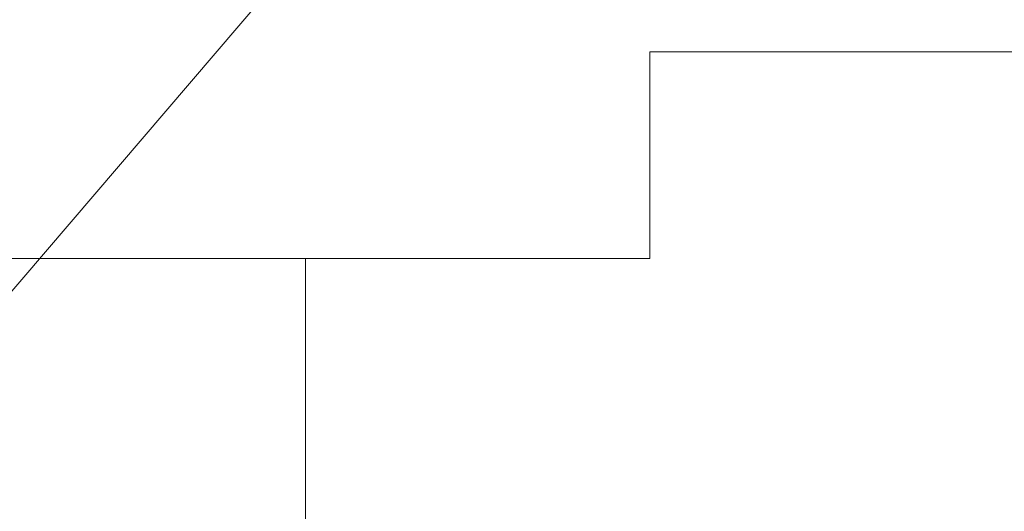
# Model space of a CAD drawing. Header units: millimetres. Extents: x 0 to 1216358, y -266558 to 2852.
# Tile 59 of 76: x 1162272 to 1162987, y -229083 to -228727. Entities that reach past the tile are written whole.
import ezdxf

# ---------------------------------------------------------------- set-up
doc = ezdxf.new("R2010")
doc.units = ezdxf.units.MM
doc.layers.get('0').update_dxf_attribs({"lineweight": 13})
doc.layers.add('1-UT-POPIS', color=7, linetype='Continuous', lineweight=13)

# ---------------------------------------------------------------- blocks, each defined once
blk = doc.blocks.new('SDCDCSDC')
at = {"color": 8, "ltscale": 2}
for p, q in [((1166149.75, -204327.29), (1166149.75, -204477.29)), ((1167409.75, -204327.29), (1166149.75, -204327.29)), ((1165649.75, -204477.29), (1166149.75, -204477.29)), ((1165899.75, -210007.29), (1165899.75, -204477.29))]:
    blk.add_line(p, q, dxfattribs=at)

msp = doc.modelspace()

# ---------------------------------------------------------------- linework, layer by layer
at = {"layer": '1-UT-POPIS', "ltscale": 0.1}
msp.add_line((1162872.54, -228215.22), (1161947.54, -229296.43, 2.5), dxfattribs=at)

# ---------------------------------------------------------------- block references
msp.add_blockref('SDCDCSDC', (-3419.83, -24422.6, -220.09))

doc.saveas('drawing.dxf')
